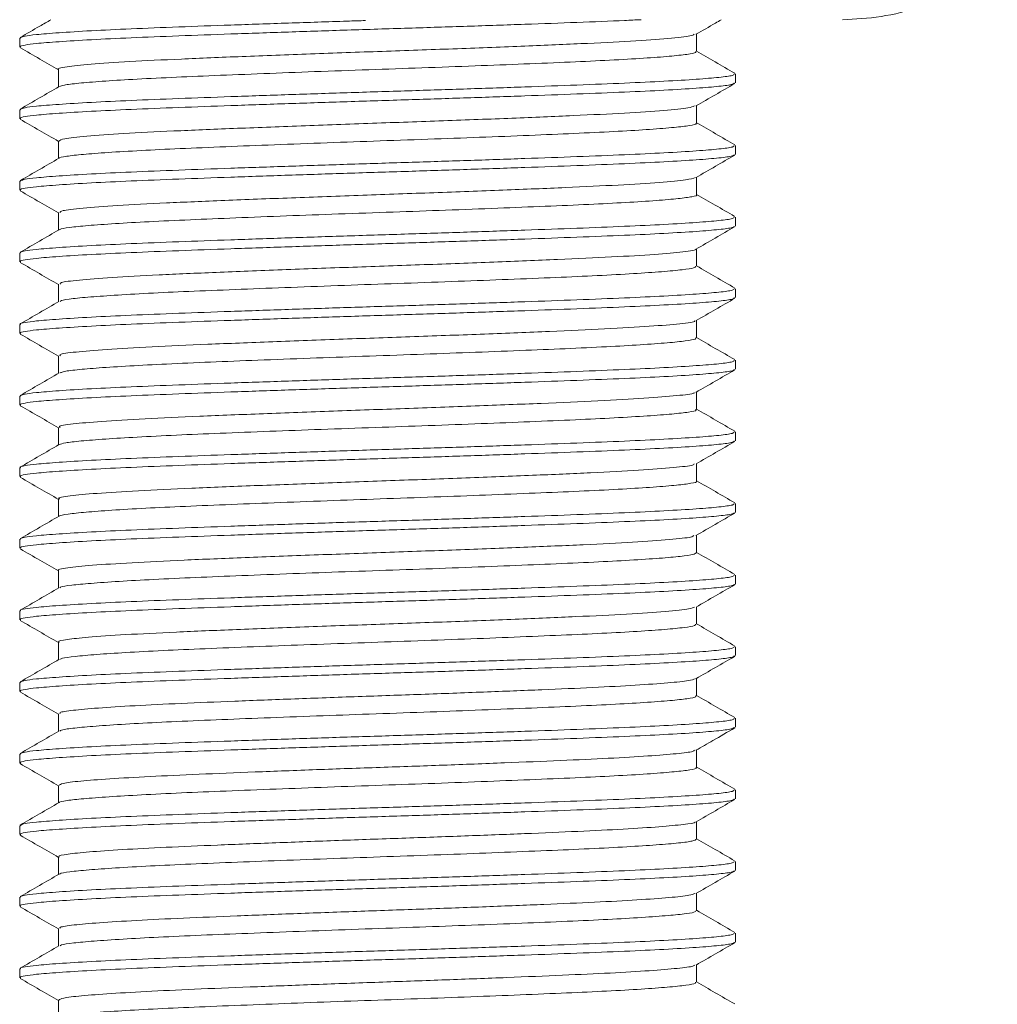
# Model space of a CAD drawing. Header units: millimetres. Extents: x 0 to 210, y 0 to 297.
# Tile 11 of 15: x 135 to 149, y 214 to 228. Entities that reach past the tile are written whole.
import ezdxf

# ---------------------------------------------------------------- set-up
doc = ezdxf.new("R2010")
doc.units = ezdxf.units.MM
doc.layers.add('FORMAT', color=7, linetype='Continuous')

msp = doc.modelspace()

# ---------------------------------------------------------------- linework, layer by layer
at = {"color": 7, "linetype": 'Continuous', "lineweight": 15}
msp.add_open_spline([(146.989, 228.17), (147.17, 228.179), (147.532, 228.197), (148.076, 228.337), (148.618, 228.547), (148.975, 228.742), (149.154, 228.84)], degree=3, knots=[0, 0, 0, 0, 0.246491, 0.494593, 0.746793, 1, 1, 1, 1], dxfattribs=at)
at = {"layer": 'FORMAT', "linetype": 'Continuous', "lineweight": 15}
for p, q in [((135.494, 227.913), (135.494, 227.788)), ((144.953, 227.726), (144.953, 227.971)), ((136.035, 227.476), (136.035, 227.231)), ((145.494, 227.288), (145.494, 227.413)), ((135.494, 226.913), (135.494, 226.788)), ((144.953, 226.726), (144.953, 226.971)), ((136.035, 226.476), (136.035, 226.231)), ((145.494, 226.288), (145.494, 226.413)), ((144.953, 225.726), (144.953, 225.971)), ((135.494, 225.913), (135.494, 225.788)), ((136.035, 225.476), (136.035, 225.231)), ((145.494, 225.288), (145.494, 225.413)), ((135.494, 224.913), (135.494, 224.788)), ((144.953, 224.726), (144.953, 224.971)), ((136.035, 224.476), (136.035, 224.231)), ((145.494, 224.288), (145.494, 224.413)), ((135.494, 223.913), (135.494, 223.788)), ((144.953, 223.726), (144.953, 223.971)), ((136.035, 223.476), (136.035, 223.231)), ((145.494, 223.288), (145.494, 223.413)), ((144.953, 222.726), (144.953, 222.971)), ((135.494, 222.913), (135.494, 222.788)), ((136.035, 222.476), (136.035, 222.231)), ((145.494, 222.288), (145.494, 222.413)), ((144.953, 221.726), (144.953, 221.971)), ((135.494, 221.913), (135.494, 221.788)), ((136.035, 221.476), (136.035, 221.231)), ((145.494, 221.288), (145.494, 221.413)), ((135.494, 220.913), (135.494, 220.788)), ((144.953, 220.726), (144.953, 220.971)), ((136.035, 220.476), (136.035, 220.231)), ((145.494, 220.288), (145.494, 220.413)), ((135.494, 219.913), (135.494, 219.788)), ((144.953, 219.726), (144.953, 219.971)), ((136.035, 219.476), (136.035, 219.231)), ((145.494, 219.288), (145.494, 219.413)), ((144.953, 218.726), (144.953, 218.971)), ((135.494, 218.913), (135.494, 218.788)), ((136.035, 218.476), (136.035, 218.231)), ((145.494, 218.288), (145.494, 218.413)), ((135.494, 217.913), (135.494, 217.788)), ((144.953, 217.726), (144.953, 217.971)), ((136.035, 217.476), (136.035, 217.231)), ((145.494, 217.288), (145.494, 217.413)), ((135.494, 216.913), (135.494, 216.788)), ((144.953, 216.726), (144.953, 216.971)), ((136.035, 216.476), (136.035, 216.231)), ((145.494, 216.288), (145.494, 216.413)), ((135.494, 215.913), (135.494, 215.788)), ((144.953, 215.726), (144.953, 215.971)), ((136.035, 215.476), (136.035, 215.231)), ((145.494, 215.288), (145.494, 215.413)), ((144.953, 214.726), (144.953, 214.971)), ((135.494, 214.913), (135.494, 214.788)), ((136.035, 214.476), (136.035, 214.231))]:
    msp.add_line(p, q, dxfattribs=at)
at = {"layer": 'FORMAT', "linetype": 'Continuous', "lineweight": 0}
for p, q in [((135.509, 227.913), (135.499, 227.92)), ((135.509, 226.913), (135.499, 226.92)), ((135.509, 225.913), (135.499, 225.92)), ((135.509, 224.913), (135.499, 224.92)), ((135.509, 222.913), (135.499, 222.92)), ((135.509, 220.913), (135.499, 220.92)), ((135.509, 218.913), (135.499, 218.92)), ((135.509, 217.913), (135.499, 217.92)), ((135.509, 216.913), (135.499, 216.92)), ((135.509, 215.913), (135.499, 215.92))]:
    msp.add_line(p, q, dxfattribs=at)
for points, knots in [([(135.509, 227.788), (135.504, 227.791), (135.486, 227.8), (135.562, 227.817), (135.726, 227.839), (136.027, 227.863), (136.474, 227.891), (137.04, 227.918), (137.698, 227.944), (138.443, 227.971), (139.238, 227.998), (140.077, 228.026), (140.92, 228.052), (141.758, 228.079), (142.555, 228.106), (143.293, 228.133), (143.84, 228.154), (144.1, 228.167), (144.176, 228.17)], [0, 0, 0, 0, 0.0185321, 0.072738, 0.127888, 0.1971361, 0.2683924, 0.3376413, 0.4088984, 0.4781474, 0.5494047, 0.6186534, 0.6899103, 0.7591594, 0.8304166, 0.8996664, 0.9709245, 1, 1, 1, 1]), ([(135.507, 227.923), (135.523, 227.929), (135.558, 227.942), (135.729, 227.964), (136.026, 227.988), (136.474, 228.016), (137.04, 228.043), (137.698, 228.069), (138.443, 228.096), (139.238, 228.123), (139.879, 228.144), (140.242, 228.156), (140.327, 228.158)], [0, 0, 0, 0, 0.078168, 0.167788, 0.280317, 0.396109, 0.508639, 0.624432, 0.736963, 0.852756, 0.965286, 1, 1, 1, 1]), ([(144.936, 227.726), (144.94, 227.721), (144.95, 227.708), (144.831, 227.686), (144.591, 227.66), (144.224, 227.632), (143.757, 227.605), (143.192, 227.579), (142.556, 227.552), (141.856, 227.525), (141.123, 227.498), (140.365, 227.472), (139.618, 227.445), (138.889, 227.417), (138.212, 227.39), (137.594, 227.364), (137.064, 227.337), (136.626, 227.31), (136.306, 227.283), (136.104, 227.259), (136.07, 227.243), (136.055, 227.236)], [0, 0, 0, 0, 0.026518, 0.080526, 0.1361, 0.190106, 0.245678, 0.299686, 0.35526, 0.409266, 0.464837, 0.518845, 0.574419, 0.628425, 0.683997, 0.738004, 0.793577, 0.847583, 0.903155, 0.957161, 1, 1, 1, 1]), ([(135.504, 226.922), (135.521, 226.929), (135.556, 226.942), (135.729, 226.964), (136.026, 226.988), (136.474, 227.016), (137.04, 227.043), (137.698, 227.069), (138.443, 227.096), (139.238, 227.123), (140.077, 227.151), (140.92, 227.177), (141.759, 227.204), (142.554, 227.231), (143.297, 227.258), (143.955, 227.284), (144.52, 227.311), (144.966, 227.338), (145.285, 227.365), (145.47, 227.39), (145.476, 227.406), (145.479, 227.413)], [0, 0, 0, 0, 0.038972, 0.081886, 0.13577, 0.191216, 0.245101, 0.300548, 0.354432, 0.409879, 0.463764, 0.519211, 0.573095, 0.628543, 0.682428, 0.737876, 0.79176, 0.847207, 0.901093, 0.956542, 1, 1, 1, 1]), ([(135.509, 226.788), (135.504, 226.791), (135.486, 226.8), (135.562, 226.817), (135.726, 226.839), (136.027, 226.863), (136.474, 226.891), (137.04, 226.918), (137.698, 226.944), (138.443, 226.971), (139.238, 226.998), (140.077, 227.026), (140.92, 227.052), (141.759, 227.079), (142.554, 227.106), (143.297, 227.133), (143.955, 227.159), (144.52, 227.186), (144.966, 227.213), (145.285, 227.24), (145.47, 227.265), (145.476, 227.281), (145.479, 227.288)], [0, 0, 0, 0, 0.014171, 0.055619, 0.097789, 0.15074, 0.205226, 0.258177, 0.312664, 0.365615, 0.420102, 0.473053, 0.527539, 0.58049, 0.634977, 0.687929, 0.742416, 0.795367, 0.849854, 0.902806, 0.957294, 1, 1, 1, 1]), ([(144.941, 226.726), (144.945, 226.724), (144.963, 226.712), (144.869, 226.692), (144.656, 226.666), (144.317, 226.639), (143.869, 226.611), (143.329, 226.585), (142.702, 226.558), (142.02, 226.531), (141.287, 226.504), (140.538, 226.478), (139.782, 226.451), (139.052, 226.424), (138.357, 226.396), (137.729, 226.37), (137.173, 226.343), (136.718, 226.316), (136.362, 226.289), (136.142, 226.263), (136.038, 226.245), (136.044, 226.236), (136.044, 226.235)], [0, 0, 0, 0, 0.013419, 0.068957, 0.122931, 0.17847, 0.232443, 0.287981, 0.341954, 0.397492, 0.451464, 0.507002, 0.560975, 0.616513, 0.670486, 0.726025, 0.779998, 0.835535, 0.88951, 0.945049, 0.999022, 1, 1, 1, 1]), ([(135.504, 225.922), (135.521, 225.928), (135.556, 225.942), (135.729, 225.964), (136.026, 225.988), (136.474, 226.016), (137.04, 226.043), (137.698, 226.069), (138.443, 226.096), (139.238, 226.123), (140.077, 226.151), (140.92, 226.177), (141.759, 226.204), (142.554, 226.231), (143.297, 226.258), (143.955, 226.284), (144.52, 226.311), (144.966, 226.338), (145.285, 226.365), (145.47, 226.39), (145.476, 226.406), (145.479, 226.413)], [0, 0, 0, 0, 0.039296, 0.082196, 0.136061, 0.191489, 0.245355, 0.300784, 0.35465, 0.410079, 0.463945, 0.519373, 0.573239, 0.628668, 0.682535, 0.737964, 0.79183, 0.847259, 0.901126, 0.956556, 1, 1, 1, 1]), ([(135.509, 225.788), (135.504, 225.791), (135.486, 225.8), (135.562, 225.817), (135.726, 225.839), (136.027, 225.863), (136.474, 225.891), (137.04, 225.918), (137.698, 225.944), (138.443, 225.971), (139.238, 225.998), (140.077, 226.026), (140.92, 226.052), (141.759, 226.079), (142.554, 226.106), (143.297, 226.133), (143.955, 226.159), (144.52, 226.186), (144.966, 226.213), (145.285, 226.24), (145.47, 226.265), (145.476, 226.281), (145.479, 226.288)], [0, 0, 0, 0, 0.014171, 0.055619, 0.097789, 0.15074, 0.205226, 0.258177, 0.312664, 0.365615, 0.420102, 0.473053, 0.527539, 0.58049, 0.634977, 0.687929, 0.742416, 0.795367, 0.849854, 0.902806, 0.957294, 1, 1, 1, 1]), ([(144.951, 225.726), (144.951, 225.725), (144.972, 225.716), (144.897, 225.698), (144.718, 225.672), (144.401, 225.645), (143.98, 225.617), (143.455, 225.59), (142.852, 225.565), (142.175, 225.537), (141.457, 225.51), (140.705, 225.483), (139.953, 225.457), (139.211, 225.43), (138.511, 225.402), (137.861, 225.376), (137.292, 225.349), (136.81, 225.322), (136.433, 225.295), (136.18, 225.269), (136.055, 225.249), (136.054, 225.238), (136.054, 225.236)], [0, 0, 0, 0, 0.001887, 0.055935, 0.111551, 0.165599, 0.221215, 0.275264, 0.330882, 0.38493, 0.440545, 0.494595, 0.550212, 0.60426, 0.659875, 0.713926, 0.769543, 0.823591, 0.879206, 0.933256, 0.988873, 1, 1, 1, 1]), ([(135.506, 224.922), (135.522, 224.929), (135.557, 224.942), (135.729, 224.964), (136.026, 224.988), (136.474, 225.016), (137.04, 225.043), (137.698, 225.069), (138.443, 225.096), (139.238, 225.123), (140.077, 225.151), (140.92, 225.177), (141.759, 225.204), (142.554, 225.231), (143.297, 225.258), (143.955, 225.284), (144.52, 225.311), (144.966, 225.338), (145.285, 225.365), (145.47, 225.39), (145.476, 225.406), (145.479, 225.413)], [0, 0, 0, 0, 0.03823, 0.081177, 0.135102, 0.190592, 0.244518, 0.300008, 0.353934, 0.409424, 0.46335, 0.518839, 0.572766, 0.628256, 0.682182, 0.737673, 0.791599, 0.847089, 0.901017, 0.956508, 1, 1, 1, 1]), ([(135.509, 224.788), (135.504, 224.791), (135.486, 224.8), (135.562, 224.817), (135.726, 224.839), (136.027, 224.863), (136.474, 224.891), (137.04, 224.918), (137.698, 224.944), (138.443, 224.971), (139.238, 224.998), (140.077, 225.026), (140.92, 225.052), (141.759, 225.079), (142.554, 225.106), (143.297, 225.133), (143.955, 225.159), (144.52, 225.186), (144.966, 225.213), (145.285, 225.24), (145.47, 225.265), (145.476, 225.281), (145.479, 225.288)], [0, 0, 0, 0, 0.014171, 0.055619, 0.097789, 0.15074, 0.205226, 0.258177, 0.312664, 0.365615, 0.420102, 0.473053, 0.527539, 0.58049, 0.634977, 0.687929, 0.742416, 0.795367, 0.849854, 0.902806, 0.957294, 1, 1, 1, 1]), ([(144.942, 224.726), (144.938, 224.718), (144.93, 224.702), (144.766, 224.678), (144.484, 224.651), (144.082, 224.624), (143.583, 224.596), (142.991, 224.57), (142.334, 224.543), (141.618, 224.516), (140.877, 224.489), (140.119, 224.463), (139.377, 224.436), (138.661, 224.408), (138.004, 224.382), (137.411, 224.356), (136.911, 224.328), (136.507, 224.301), (136.227, 224.275), (136.072, 224.253), (136.062, 224.239), (136.058, 224.235)], [0, 0, 0, 0, 0.0441391, 0.0980554, 0.1535353, 0.2074494, 0.2629268, 0.3168427, 0.3723223, 0.4262364, 0.481714, 0.5356291, 0.5911079, 0.6450221, 0.7004997, 0.7544139, 0.8098916, 0.8638058, 0.9192835, 0.9731978, 1, 1, 1, 1]), ([(135.509, 223.913), (135.504, 223.916), (135.486, 223.925), (135.562, 223.942), (135.726, 223.964), (136.027, 223.988), (136.474, 224.016), (137.04, 224.043), (137.698, 224.069), (138.443, 224.096), (139.238, 224.123), (140.077, 224.151), (140.92, 224.177), (141.759, 224.204), (142.554, 224.231), (143.297, 224.258), (143.955, 224.284), (144.52, 224.311), (144.966, 224.338), (145.285, 224.365), (145.47, 224.39), (145.476, 224.406), (145.479, 224.413)], [0, 0, 0, 0, 0.014171, 0.055619, 0.097789, 0.15074, 0.205226, 0.258177, 0.312664, 0.365615, 0.420102, 0.473053, 0.527539, 0.58049, 0.634977, 0.687929, 0.742416, 0.795367, 0.849854, 0.902806, 0.957294, 1, 1, 1, 1]), ([(135.509, 223.788), (135.504, 223.791), (135.486, 223.8), (135.562, 223.817), (135.726, 223.839), (136.027, 223.863), (136.474, 223.891), (137.04, 223.918), (137.698, 223.944), (138.443, 223.971), (139.238, 223.998), (140.077, 224.026), (140.92, 224.052), (141.759, 224.079), (142.554, 224.106), (143.297, 224.133), (143.955, 224.159), (144.52, 224.186), (144.966, 224.213), (145.285, 224.24), (145.47, 224.265), (145.476, 224.281), (145.479, 224.288)], [0, 0, 0, 0, 0.014171, 0.055619, 0.097789, 0.15074, 0.205226, 0.258177, 0.312664, 0.365615, 0.420102, 0.473053, 0.527539, 0.58049, 0.634977, 0.687929, 0.742416, 0.795367, 0.849854, 0.902806, 0.957294, 1, 1, 1, 1]), ([(144.938, 223.726), (144.94, 223.721), (144.945, 223.706), (144.813, 223.684), (144.557, 223.657), (144.183, 223.63), (143.702, 223.602), (143.133, 223.576), (142.485, 223.549), (141.785, 223.522), (141.043, 223.495), (140.292, 223.469), (139.539, 223.442), (138.821, 223.415), (138.144, 223.388), (137.539, 223.362), (137.013, 223.334), (136.59, 223.307), (136.279, 223.281), (136.096, 223.257), (136.07, 223.242), (136.06, 223.237)], [0, 0, 0, 0, 0.031064, 0.086771, 0.140908, 0.196614, 0.250751, 0.306458, 0.360595, 0.416302, 0.47044, 0.526148, 0.580285, 0.635991, 0.69013, 0.745839, 0.799976, 0.855682, 0.909821, 0.96553, 1, 1, 1, 1]), ([(135.506, 222.922), (135.522, 222.929), (135.557, 222.942), (135.729, 222.964), (136.026, 222.988), (136.474, 223.016), (137.04, 223.043), (137.698, 223.069), (138.443, 223.096), (139.238, 223.123), (140.077, 223.151), (140.92, 223.177), (141.759, 223.204), (142.554, 223.231), (143.297, 223.258), (143.955, 223.284), (144.52, 223.311), (144.966, 223.338), (145.285, 223.365), (145.47, 223.39), (145.476, 223.406), (145.479, 223.413)], [0, 0, 0, 0, 0.038195, 0.081144, 0.135071, 0.190562, 0.24449, 0.299982, 0.35391, 0.409402, 0.46333, 0.518822, 0.57275, 0.628242, 0.682171, 0.737664, 0.791592, 0.847084, 0.901013, 0.956507, 1, 1, 1, 1]), ([(135.509, 222.788), (135.504, 222.791), (135.486, 222.8), (135.562, 222.817), (135.726, 222.839), (136.027, 222.863), (136.474, 222.891), (137.04, 222.918), (137.698, 222.944), (138.443, 222.971), (139.238, 222.998), (140.077, 223.026), (140.92, 223.052), (141.759, 223.079), (142.554, 223.106), (143.297, 223.133), (143.955, 223.159), (144.52, 223.186), (144.966, 223.213), (145.285, 223.24), (145.47, 223.265), (145.476, 223.281), (145.479, 223.288)], [0, 0, 0, 0, 0.014171, 0.055619, 0.097789, 0.15074, 0.205226, 0.258177, 0.312664, 0.365615, 0.420102, 0.473053, 0.527539, 0.58049, 0.634977, 0.687929, 0.742416, 0.795367, 0.849854, 0.902806, 0.957294, 1, 1, 1, 1]), ([(144.938, 222.726), (144.942, 222.722), (144.957, 222.71), (144.852, 222.689), (144.628, 222.663), (144.275, 222.636), (143.82, 222.609), (143.266, 222.582), (142.638, 222.556), (141.944, 222.528), (141.214, 222.501), (140.458, 222.475), (139.709, 222.448), (138.976, 222.421), (138.293, 222.394), (137.666, 222.368), (137.125, 222.341), (136.674, 222.313), (136.339, 222.286), (136.113, 222.261), (136.068, 222.243), (136.046, 222.235)], [0, 0, 0, 0, 0.019369, 0.07328, 0.128756, 0.182666, 0.238139, 0.292051, 0.347527, 0.401436, 0.45691, 0.510822, 0.566297, 0.620207, 0.67568, 0.729592, 0.785067, 0.838977, 0.894451, 0.948361, 1, 1, 1, 1]), ([(135.509, 221.913), (135.504, 221.916), (135.486, 221.925), (135.562, 221.942), (135.726, 221.964), (136.027, 221.988), (136.474, 222.016), (137.04, 222.043), (137.698, 222.069), (138.443, 222.096), (139.238, 222.123), (140.077, 222.151), (140.92, 222.177), (141.759, 222.204), (142.554, 222.231), (143.297, 222.258), (143.955, 222.284), (144.52, 222.311), (144.966, 222.338), (145.285, 222.365), (145.47, 222.39), (145.476, 222.406), (145.479, 222.413)], [0, 0, 0, 0, 0.014171, 0.055619, 0.097789, 0.15074, 0.205226, 0.258177, 0.312664, 0.365615, 0.420102, 0.473053, 0.527539, 0.58049, 0.634977, 0.687929, 0.742416, 0.795367, 0.849854, 0.902806, 0.957294, 1, 1, 1, 1]), ([(135.509, 221.788), (135.504, 221.791), (135.486, 221.8), (135.562, 221.817), (135.726, 221.839), (136.027, 221.863), (136.474, 221.891), (137.04, 221.918), (137.698, 221.944), (138.443, 221.971), (139.238, 221.998), (140.077, 222.026), (140.92, 222.052), (141.759, 222.079), (142.554, 222.106), (143.297, 222.133), (143.955, 222.159), (144.52, 222.186), (144.966, 222.213), (145.285, 222.24), (145.47, 222.265), (145.476, 222.281), (145.479, 222.288)], [0, 0, 0, 0, 0.014171, 0.055619, 0.097789, 0.15074, 0.205226, 0.258177, 0.312664, 0.365615, 0.420102, 0.473053, 0.527539, 0.58049, 0.634977, 0.687929, 0.742416, 0.795367, 0.849854, 0.902806, 0.957294, 1, 1, 1, 1]), ([(144.946, 221.726), (144.948, 221.725), (144.968, 221.714), (144.886, 221.695), (144.69, 221.669), (144.365, 221.642), (143.929, 221.615), (143.4, 221.588), (142.783, 221.562), (142.106, 221.535), (141.378, 221.507), (140.631, 221.481), (139.874, 221.454), (139.14, 221.427), (138.439, 221.399), (137.802, 221.374), (137.236, 221.347), (136.769, 221.319), (136.399, 221.292), (136.163, 221.266), (136.048, 221.247), (136.051, 221.238), (136.051, 221.237)], [0, 0, 0, 0, 0.00641, 0.062136, 0.116293, 0.172021, 0.226177, 0.281903, 0.33606, 0.391787, 0.445943, 0.501669, 0.555825, 0.611551, 0.665707, 0.721434, 0.77559, 0.831316, 0.885473, 0.941201, 0.995357, 1, 1, 1, 1]), ([(135.509, 220.923), (135.524, 220.929), (135.559, 220.943), (135.729, 220.964), (136.026, 220.988), (136.474, 221.016), (137.04, 221.043), (137.698, 221.069), (138.443, 221.096), (139.238, 221.123), (140.077, 221.151), (140.92, 221.177), (141.759, 221.204), (142.554, 221.231), (143.297, 221.258), (143.955, 221.284), (144.52, 221.311), (144.966, 221.338), (145.285, 221.365), (145.47, 221.39), (145.476, 221.406), (145.479, 221.413)], [0, 0, 0, 0, 0.0365736, 0.0795945, 0.1336128, 0.1891976, 0.2432166, 0.2988021, 0.3528211, 0.4084067, 0.4624255, 0.5180109, 0.5720299, 0.6276155, 0.6816352, 0.7372215, 0.7912404, 0.8468259, 0.9008462, 0.9564332, 1, 1, 1, 1]), ([(135.509, 220.788), (135.504, 220.791), (135.486, 220.8), (135.562, 220.817), (135.726, 220.839), (136.027, 220.863), (136.474, 220.891), (137.04, 220.918), (137.698, 220.944), (138.443, 220.971), (139.238, 220.998), (140.077, 221.026), (140.92, 221.052), (141.759, 221.079), (142.554, 221.106), (143.297, 221.133), (143.955, 221.159), (144.52, 221.186), (144.966, 221.213), (145.285, 221.24), (145.47, 221.265), (145.476, 221.281), (145.479, 221.288)], [0, 0, 0, 0, 0.014171, 0.055619, 0.097789, 0.15074, 0.205226, 0.258177, 0.312664, 0.365615, 0.420102, 0.473053, 0.527539, 0.58049, 0.634977, 0.687929, 0.742416, 0.795367, 0.849854, 0.902806, 0.957294, 1, 1, 1, 1]), ([(144.948, 220.726), (144.94, 220.718), (144.923, 220.7), (144.744, 220.675), (144.447, 220.648), (144.038, 220.621), (143.524, 220.594), (142.93, 220.568), (142.261, 220.541), (141.547, 220.513), (140.797, 220.486), (140.046, 220.46), (139.3, 220.433), (138.595, 220.406), (137.937, 220.379), (137.358, 220.353), (136.863, 220.325), (136.474, 220.298), (136.204, 220.272), (136.064, 220.251), (136.058, 220.238), (136.057, 220.235)], [0, 0, 0, 0, 0.0488864, 0.10439, 0.1583295, 0.2138332, 0.2677737, 0.3232786, 0.3772179, 0.4327214, 0.4866626, 0.5421683, 0.5961075, 0.6516108, 0.7055523, 0.7610582, 0.8149974, 0.8705007, 0.924442, 0.9799476, 1, 1, 1, 1]), ([(135.509, 219.913), (135.504, 219.916), (135.486, 219.925), (135.562, 219.942), (135.726, 219.964), (136.027, 219.988), (136.474, 220.016), (137.04, 220.043), (137.698, 220.069), (138.443, 220.096), (139.238, 220.123), (140.077, 220.151), (140.92, 220.177), (141.759, 220.204), (142.554, 220.231), (143.297, 220.258), (143.955, 220.284), (144.52, 220.311), (144.966, 220.338), (145.285, 220.365), (145.47, 220.39), (145.476, 220.406), (145.479, 220.413)], [0, 0, 0, 0, 0.014171, 0.055619, 0.097789, 0.15074, 0.205226, 0.258177, 0.312664, 0.365615, 0.420102, 0.473053, 0.527539, 0.58049, 0.634977, 0.687929, 0.742416, 0.795367, 0.849854, 0.902806, 0.957294, 1, 1, 1, 1]), ([(135.509, 219.788), (135.504, 219.791), (135.486, 219.8), (135.562, 219.817), (135.726, 219.839), (136.027, 219.863), (136.474, 219.891), (137.04, 219.918), (137.698, 219.944), (138.443, 219.971), (139.238, 219.998), (140.077, 220.026), (140.92, 220.052), (141.759, 220.079), (142.554, 220.106), (143.297, 220.133), (143.955, 220.159), (144.52, 220.186), (144.966, 220.213), (145.285, 220.24), (145.47, 220.265), (145.476, 220.281), (145.479, 220.288)], [0, 0, 0, 0, 0.014171, 0.055619, 0.097789, 0.15074, 0.205226, 0.258177, 0.312664, 0.365615, 0.420102, 0.473053, 0.527539, 0.58049, 0.634977, 0.687929, 0.742416, 0.795367, 0.849854, 0.902806, 0.957294, 1, 1, 1, 1]), ([(144.938, 219.726), (144.938, 219.72), (144.938, 219.704), (144.792, 219.681), (144.526, 219.654), (144.137, 219.627), (143.65, 219.6), (143.068, 219.574), (142.418, 219.547), (141.708, 219.519), (140.97, 219.492), (140.211, 219.466), (139.468, 219.439), (138.746, 219.412), (138.081, 219.385), (137.479, 219.359), (136.967, 219.332), (136.551, 219.304), (136.255, 219.278), (136.086, 219.255), (136.068, 219.242), (136.061, 219.237)], [0, 0, 0, 0, 0.0376126, 0.0917262, 0.1474092, 0.2015206, 0.2572011, 0.3113145, 0.3669974, 0.4211089, 0.4767895, 0.5309024, 0.5865846, 0.6406962, 0.6963769, 0.7504888, 0.8061699, 0.8602814, 0.915962, 0.9700737, 1, 1, 1, 1]), ([(135.508, 218.923), (135.524, 218.929), (135.558, 218.943), (135.729, 218.964), (136.026, 218.988), (136.474, 219.016), (137.04, 219.043), (137.698, 219.069), (138.443, 219.096), (139.238, 219.123), (140.077, 219.151), (140.92, 219.177), (141.759, 219.204), (142.554, 219.231), (143.297, 219.258), (143.955, 219.284), (144.52, 219.311), (144.966, 219.338), (145.285, 219.365), (145.47, 219.39), (145.476, 219.406), (145.479, 219.413)], [0, 0, 0, 0, 0.037038, 0.080038, 0.13403, 0.189589, 0.243581, 0.29914, 0.353133, 0.408692, 0.462685, 0.518243, 0.572236, 0.627795, 0.681789, 0.737348, 0.791341, 0.8469, 0.900894, 0.956454, 1, 1, 1, 1]), ([(135.509, 218.788), (135.504, 218.791), (135.486, 218.8), (135.562, 218.817), (135.726, 218.839), (136.027, 218.863), (136.474, 218.891), (137.04, 218.918), (137.698, 218.944), (138.443, 218.971), (139.238, 218.998), (140.077, 219.026), (140.92, 219.052), (141.759, 219.079), (142.554, 219.106), (143.297, 219.133), (143.955, 219.159), (144.52, 219.186), (144.966, 219.213), (145.285, 219.24), (145.47, 219.265), (145.476, 219.281), (145.479, 219.288)], [0, 0, 0, 0, 0.014171, 0.055619, 0.097789, 0.15074, 0.205226, 0.258177, 0.312664, 0.365615, 0.420102, 0.473053, 0.527539, 0.58049, 0.634977, 0.687929, 0.742416, 0.795367, 0.849854, 0.902806, 0.957294, 1, 1, 1, 1]), ([(144.937, 218.726), (144.941, 218.722), (144.952, 218.708), (144.836, 218.687), (144.596, 218.66), (144.235, 218.633), (143.766, 218.606), (143.208, 218.58), (142.567, 218.553), (141.874, 218.526), (141.135, 218.498), (140.384, 218.472), (139.63, 218.445), (138.907, 218.418), (138.223, 218.391), (137.609, 218.365), (137.072, 218.338), (136.636, 218.31), (136.31, 218.284), (136.105, 218.259), (136.069, 218.243), (136.053, 218.235)], [0, 0, 0, 0, 0.024532, 0.080079, 0.134061, 0.189609, 0.24359, 0.299137, 0.353118, 0.408665, 0.462647, 0.518195, 0.572176, 0.627723, 0.681706, 0.737255, 0.791236, 0.846783, 0.900766, 0.956315, 1, 1, 1, 1]), ([(135.504, 217.922), (135.52, 217.928), (135.556, 217.942), (135.729, 217.964), (136.026, 217.988), (136.474, 218.016), (137.04, 218.043), (137.698, 218.069), (138.443, 218.096), (139.238, 218.123), (140.077, 218.151), (140.92, 218.177), (141.759, 218.204), (142.554, 218.231), (143.297, 218.258), (143.955, 218.284), (144.52, 218.311), (144.966, 218.338), (145.285, 218.365), (145.47, 218.39), (145.476, 218.406), (145.479, 218.413)], [0, 0, 0, 0, 0.039434, 0.082327, 0.136185, 0.191605, 0.245464, 0.300884, 0.354743, 0.410163, 0.464022, 0.519442, 0.573301, 0.628721, 0.68258, 0.738002, 0.79186, 0.847281, 0.901141, 0.956563, 1, 1, 1, 1]), ([(135.509, 217.788), (135.504, 217.791), (135.486, 217.8), (135.562, 217.817), (135.726, 217.839), (136.027, 217.863), (136.474, 217.891), (137.04, 217.918), (137.698, 217.944), (138.443, 217.971), (139.238, 217.998), (140.077, 218.026), (140.92, 218.052), (141.759, 218.079), (142.554, 218.106), (143.297, 218.133), (143.955, 218.159), (144.52, 218.186), (144.966, 218.213), (145.285, 218.24), (145.47, 218.265), (145.476, 218.281), (145.479, 218.288)], [0, 0, 0, 0, 0.014171, 0.055619, 0.097789, 0.15074, 0.205226, 0.258177, 0.312664, 0.365615, 0.420102, 0.473053, 0.527539, 0.58049, 0.634977, 0.687929, 0.742416, 0.795367, 0.849854, 0.902806, 0.957294, 1, 1, 1, 1]), ([(144.941, 217.726), (144.945, 217.724), (144.963, 217.713), (144.871, 217.692), (144.663, 217.667), (144.324, 217.639), (143.882, 217.612), (143.338, 217.585), (142.719, 217.559), (142.031, 217.532), (141.306, 217.504), (140.551, 217.478), (139.801, 217.452), (139.064, 217.424), (138.374, 217.397), (137.738, 217.371), (137.186, 217.344), (136.725, 217.316), (136.37, 217.29), (136.145, 217.264), (136.039, 217.245), (136.044, 217.236), (136.044, 217.236)], [0, 0, 0, 0, 0.013103, 0.067122, 0.122709, 0.176727, 0.232312, 0.286332, 0.341919, 0.395937, 0.451521, 0.505542, 0.561129, 0.615147, 0.670732, 0.724752, 0.780338, 0.834357, 0.889941, 0.943961, 0.999547, 1, 1, 1, 1]), ([(135.509, 216.788), (135.504, 216.791), (135.486, 216.8), (135.562, 216.817), (135.726, 216.839), (136.027, 216.863), (136.474, 216.891), (137.04, 216.918), (137.698, 216.944), (138.443, 216.971), (139.238, 216.998), (140.077, 217.026), (140.92, 217.052), (141.759, 217.079), (142.554, 217.106), (143.297, 217.133), (143.955, 217.159), (144.52, 217.186), (144.966, 217.213), (145.285, 217.24), (145.47, 217.265), (145.476, 217.281), (145.479, 217.288)], [0, 0, 0, 0, 0.014171, 0.055619, 0.097789, 0.15074, 0.205226, 0.258177, 0.312664, 0.365615, 0.420102, 0.473053, 0.527539, 0.58049, 0.634977, 0.687929, 0.742416, 0.795367, 0.849854, 0.902806, 0.957294, 1, 1, 1, 1]), ([(135.505, 216.922), (135.522, 216.929), (135.557, 216.942), (135.729, 216.964), (136.026, 216.988), (136.474, 217.016), (137.04, 217.043), (137.698, 217.069), (138.443, 217.096), (139.238, 217.123), (140.077, 217.151), (140.92, 217.177), (141.759, 217.204), (142.554, 217.231), (143.297, 217.258), (143.955, 217.284), (144.52, 217.311), (144.966, 217.338), (145.285, 217.365), (145.47, 217.39), (145.476, 217.406), (145.479, 217.413)], [0, 0, 0, 0, 0.03847, 0.081406, 0.135318, 0.190794, 0.244706, 0.300182, 0.354095, 0.409571, 0.463484, 0.51896, 0.572872, 0.628348, 0.682262, 0.737739, 0.791651, 0.847127, 0.901041, 0.956519, 1, 1, 1, 1]), ([(144.953, 216.726), (144.94, 216.717), (144.916, 216.698), (144.718, 216.672), (144.411, 216.645), (143.988, 216.618), (143.47, 216.591), (142.862, 216.565), (142.193, 216.538), (141.469, 216.51), (140.724, 216.484), (139.966, 216.458), (139.229, 216.43), (138.522, 216.403), (137.877, 216.377), (137.301, 216.35), (136.821, 216.323), (136.439, 216.295), (136.185, 216.27), (136.057, 216.249), (136.056, 216.238), (136.056, 216.236)], [0, 0, 0, 0, 0.055586, 0.109627, 0.165235, 0.219275, 0.274881, 0.328921, 0.384529, 0.438568, 0.494175, 0.548214, 0.603821, 0.65786, 0.713466, 0.767505, 0.823112, 0.877152, 0.932759, 0.986799, 1, 1, 1, 1]), ([(135.505, 215.922), (135.522, 215.929), (135.557, 215.942), (135.729, 215.964), (136.026, 215.988), (136.474, 216.016), (137.04, 216.043), (137.698, 216.069), (138.443, 216.096), (139.238, 216.123), (140.077, 216.151), (140.92, 216.177), (141.759, 216.204), (142.554, 216.231), (143.297, 216.258), (143.955, 216.284), (144.52, 216.311), (144.966, 216.338), (145.285, 216.365), (145.47, 216.39), (145.476, 216.406), (145.479, 216.413)], [0, 0, 0, 0, 0.038386, 0.081326, 0.135242, 0.190723, 0.24464, 0.300121, 0.354038, 0.409519, 0.463437, 0.518917, 0.572835, 0.628316, 0.682234, 0.737716, 0.791633, 0.847114, 0.901033, 0.956515, 1, 1, 1, 1]), ([(135.509, 215.788), (135.504, 215.791), (135.486, 215.8), (135.562, 215.817), (135.726, 215.839), (136.027, 215.863), (136.474, 215.891), (137.04, 215.918), (137.698, 215.944), (138.443, 215.971), (139.238, 215.998), (140.077, 216.026), (140.92, 216.052), (141.759, 216.079), (142.554, 216.106), (143.297, 216.133), (143.955, 216.159), (144.52, 216.186), (144.966, 216.213), (145.285, 216.24), (145.47, 216.265), (145.476, 216.281), (145.479, 216.288)], [0, 0, 0, 0, 0.014171, 0.055619, 0.097789, 0.15074, 0.205226, 0.258177, 0.312664, 0.365615, 0.420102, 0.473053, 0.527539, 0.58049, 0.634977, 0.687929, 0.742416, 0.795367, 0.849854, 0.902806, 0.957294, 1, 1, 1, 1]), ([(144.942, 215.726), (144.939, 215.719), (144.932, 215.702), (144.771, 215.678), (144.49, 215.652), (144.094, 215.624), (143.592, 215.597), (143.007, 215.571), (142.345, 215.544), (141.637, 215.517), (140.89, 215.49), (140.138, 215.464), (139.389, 215.436), (138.679, 215.409), (138.014, 215.383), (137.425, 215.356), (136.918, 215.329), (136.516, 215.301), (136.23, 215.275), (136.074, 215.253), (136.062, 215.239), (136.058, 215.235)], [0, 0, 0, 0, 0.042334, 0.097823, 0.151749, 0.207238, 0.261164, 0.316654, 0.37058, 0.426069, 0.479996, 0.535488, 0.589413, 0.644902, 0.69883, 0.754321, 0.808247, 0.863736, 0.917663, 0.973155, 1, 1, 1, 1]), ([(135.509, 214.913), (135.504, 214.916), (135.486, 214.925), (135.562, 214.942), (135.726, 214.964), (136.027, 214.988), (136.474, 215.016), (137.04, 215.043), (137.698, 215.069), (138.443, 215.096), (139.238, 215.123), (140.077, 215.151), (140.92, 215.177), (141.759, 215.204), (142.554, 215.231), (143.297, 215.258), (143.955, 215.284), (144.52, 215.311), (144.966, 215.338), (145.285, 215.365), (145.47, 215.39), (145.476, 215.406), (145.479, 215.413)], [0, 0, 0, 0, 0.014171, 0.055619, 0.097789, 0.15074, 0.205226, 0.258177, 0.312664, 0.365615, 0.420102, 0.473053, 0.527539, 0.58049, 0.634977, 0.687929, 0.742416, 0.795367, 0.849854, 0.902806, 0.957294, 1, 1, 1, 1]), ([(135.509, 214.788), (135.504, 214.791), (135.486, 214.8), (135.562, 214.817), (135.726, 214.839), (136.027, 214.863), (136.474, 214.891), (137.04, 214.918), (137.698, 214.944), (138.443, 214.971), (139.238, 214.998), (140.077, 215.026), (140.92, 215.052), (141.759, 215.079), (142.554, 215.106), (143.297, 215.133), (143.955, 215.159), (144.52, 215.186), (144.966, 215.213), (145.285, 215.24), (145.47, 215.265), (145.476, 215.281), (145.479, 215.288)], [0, 0, 0, 0, 0.014171, 0.055619, 0.097789, 0.15074, 0.205226, 0.258177, 0.312664, 0.365615, 0.420102, 0.473053, 0.527539, 0.58049, 0.634977, 0.687929, 0.742416, 0.795367, 0.849854, 0.902806, 0.957294, 1, 1, 1, 1]), ([(144.937, 214.726), (144.939, 214.721), (144.946, 214.707), (144.816, 214.684), (144.565, 214.658), (144.19, 214.63), (143.715, 214.603), (143.143, 214.577), (142.502, 214.55), (141.797, 214.523), (141.062, 214.496), (140.304, 214.47), (139.558, 214.443), (138.832, 214.415), (138.16, 214.388), (137.548, 214.362), (137.025, 214.335), (136.596, 214.307), (136.285, 214.281), (136.097, 214.258), (136.07, 214.242), (136.058, 214.236)], [0, 0, 0, 0, 0.03075, 0.08481, 0.140438, 0.194496, 0.250122, 0.304182, 0.35981, 0.413868, 0.469494, 0.523553, 0.579181, 0.633239, 0.688865, 0.742924, 0.79855, 0.852609, 0.908234, 0.962292, 1, 1, 1, 1])]:
    msp.add_open_spline(points, degree=3, knots=knots, dxfattribs=at)
at = {"layer": 'FORMAT', "linetype": 'Continuous', "lineweight": 15}
for points, knots in [([(135.931, 228.17), (135.879, 228.14), (135.736, 228.058), (135.593, 227.975), (135.503, 227.923)], [0, 0, 0, 0, 0.366958, 1, 1, 1, 1]), ([(144.944, 227.966), (145.034, 228.018), (145.152, 228.086), (145.27, 228.154), (145.298, 228.17)], [0, 0, 0, 0, 0.765545, 1, 1, 1, 1]), ([(144.918, 227.966), (144.906, 227.958), (144.877, 227.939), (144.576, 227.908), (144.062, 227.871), (143.357, 227.836), (142.51, 227.8), (141.561, 227.763), (140.557, 227.728), (139.549, 227.693), (138.591, 227.656), (137.728, 227.621), (137.006, 227.585), (136.455, 227.548), (136.134, 227.513), (135.999, 227.488), (136.037, 227.476), (136.039, 227.476)], [0, 0, 0, 0, 0.046136, 0.118791, 0.192504, 0.265625, 0.338505, 0.412249, 0.485052, 0.558259, 0.631948, 0.704569, 0.778035, 0.851584, 0.924173, 0.997816, 1, 1, 1, 1]), ([(135.504, 227.778), (135.594, 227.726), (135.771, 227.623), (135.948, 227.521), (136.035, 227.471)], [0, 0, 0, 0, 0.510131, 1, 1, 1, 1]), ([(145.485, 227.423), (145.394, 227.475), (145.217, 227.578), (145.04, 227.681), (144.953, 227.731)], [0, 0, 0, 0, 0.509831, 1, 1, 1, 1]), ([(136.044, 227.236), (135.953, 227.183), (135.773, 227.079), (135.592, 226.974), (135.501, 226.922)], [0, 0, 0, 0, 0.499958, 1, 1, 1, 1]), ([(144.943, 226.965), (145.034, 227.017), (145.214, 227.122), (145.395, 227.226), (145.485, 227.279)], [0, 0, 0, 0, 0.499968, 1, 1, 1, 1]), ([(144.922, 226.965), (144.902, 226.956), (144.854, 226.935), (144.518, 226.903), (143.976, 226.866), (143.25, 226.831), (142.386, 226.795), (141.426, 226.758), (140.419, 226.724), (139.415, 226.687), (138.467, 226.651), (137.621, 226.616), (136.919, 226.58), (136.404, 226.543), (136.087, 226.51), (136.059, 226.487), (136.046, 226.476)], [0, 0, 0, 0, 0.055267, 0.12811, 0.201916, 0.274885, 0.348039, 0.421821, 0.494552, 0.567997, 0.641669, 0.714314, 0.787965, 0.861442, 0.934153, 1, 1, 1, 1]), ([(135.5, 226.78), (135.59, 226.728), (135.769, 226.625), (135.947, 226.522), (136.035, 226.471)], [0, 0, 0, 0, 0.506337, 1, 1, 1, 1]), ([(145.488, 226.421), (145.398, 226.473), (145.219, 226.577), (145.041, 226.68), (144.953, 226.731)], [0, 0, 0, 0, 0.506389, 1, 1, 1, 1]), ([(136.043, 226.235), (135.953, 226.183), (135.772, 226.079), (135.591, 225.974), (135.501, 225.922)], [0, 0, 0, 0, 0.499971, 1, 1, 1, 1]), ([(144.945, 225.966), (145.035, 226.019), (145.216, 226.123), (145.397, 226.228), (145.487, 226.28)], [0, 0, 0, 0, 0.4999594, 1, 1, 1, 1]), ([(144.937, 225.966), (144.904, 225.955), (144.835, 225.933), (144.457, 225.898), (143.887, 225.861), (143.139, 225.826), (142.26, 225.79), (141.291, 225.754), (140.281, 225.719), (139.282, 225.682), (138.344, 225.646), (137.516, 225.611), (136.836, 225.574), (136.35, 225.539), (136.07, 225.506), (136.061, 225.485), (136.056, 225.476)], [0, 0, 0, 0, 0.067057, 0.139941, 0.213595, 0.286251, 0.359454, 0.43303, 0.505544, 0.578983, 0.652395, 0.72492, 0.798512, 0.871675, 0.944362, 1, 1, 1, 1]), ([(135.502, 225.779), (135.593, 225.727), (135.77, 225.624), (135.948, 225.521), (136.035, 225.471)], [0, 0, 0, 0, 0.508581, 1, 1, 1, 1]), ([(145.484, 225.423), (145.394, 225.476), (145.217, 225.578), (145.04, 225.681), (144.953, 225.731)], [0, 0, 0, 0, 0.509933, 1, 1, 1, 1]), ([(144.942, 224.965), (145.033, 225.017), (145.213, 225.121), (145.394, 225.226), (145.484, 225.278)], [0, 0, 0, 0, 0.499965, 1, 1, 1, 1]), ([(136.044, 225.236), (135.954, 225.184), (135.773, 225.079), (135.592, 224.975), (135.502, 224.922)], [0, 0, 0, 0, 0.4999616, 1, 1, 1, 1]), ([(144.941, 224.965), (144.941, 224.965), (144.956, 224.952), (144.778, 224.929), (144.398, 224.893), (143.792, 224.856), (143.027, 224.822), (142.132, 224.785), (141.154, 224.749), (140.143, 224.714), (139.149, 224.677), (138.224, 224.641), (137.414, 224.606), (136.758, 224.569), (136.3, 224.534), (136.055, 224.503), (136.06, 224.483), (136.062, 224.476)], [0, 0, 0, 0, 0.0007493, 0.073747, 0.1470986, 0.2209698, 0.2937709, 0.3673906, 0.4411282, 0.5138846, 0.5876879, 0.6612068, 0.7340709, 0.8079722, 0.8811885, 0.9543119, 1, 1, 1, 1]), ([(135.501, 224.78), (135.591, 224.728), (135.769, 224.625), (135.947, 224.522), (136.035, 224.471)], [0, 0, 0, 0, 0.507153, 1, 1, 1, 1]), ([(145.488, 224.421), (145.397, 224.474), (145.219, 224.577), (145.041, 224.68), (144.953, 224.731)], [0, 0, 0, 0, 0.5068995, 1, 1, 1, 1]), ([(136.042, 224.235), (135.952, 224.182), (135.771, 224.078), (135.59, 223.973), (135.5, 223.921)], [0, 0, 0, 0, 0.499967, 1, 1, 1, 1]), ([(144.946, 223.967), (145.036, 224.019), (145.217, 224.124), (145.398, 224.228), (145.488, 224.28)], [0, 0, 0, 0, 0.499962, 1, 1, 1, 1]), ([(144.927, 223.967), (144.929, 223.964), (144.941, 223.95), (144.74, 223.924), (144.326, 223.888), (143.697, 223.851), (142.912, 223.817), (142.003, 223.78), (141.017, 223.744), (140.005, 223.709), (139.019, 223.672), (138.106, 223.637), (137.315, 223.601), (136.682, 223.564), (136.254, 223.529), (136.04, 223.5), (136.058, 223.482), (136.064, 223.476)], [0, 0, 0, 0, 0.0148972, 0.0874564, 0.1606901, 0.2341867, 0.3066464, 0.3800937, 0.4534031, 0.525915, 0.599491, 0.672529, 0.7452446, 0.8188634, 0.8915772, 0.9646172, 1, 1, 1, 1]), ([(135.502, 223.779), (135.592, 223.727), (135.77, 223.624), (135.948, 223.521), (136.035, 223.471)], [0, 0, 0, 0, 0.508366, 1, 1, 1, 1]), ([(145.485, 223.423), (145.395, 223.475), (145.217, 223.578), (145.04, 223.68), (144.953, 223.731)], [0, 0, 0, 0, 0.509237, 1, 1, 1, 1]), ([(136.046, 223.237), (135.955, 223.184), (135.774, 223.08), (135.593, 222.975), (135.502, 222.922)], [0, 0, 0, 0, 0.499899, 1, 1, 1, 1]), ([(144.942, 222.965), (145.032, 223.017), (145.213, 223.121), (145.394, 223.226), (145.484, 223.278)], [0, 0, 0, 0, 0.4999614, 1, 1, 1, 1]), ([(144.919, 222.965), (144.919, 222.961), (144.92, 222.946), (144.696, 222.92), (144.252, 222.883), (143.599, 222.847), (142.794, 222.812), (141.872, 222.775), (140.88, 222.739), (139.868, 222.704), (138.889, 222.667), (137.99, 222.632), (137.219, 222.596), (136.61, 222.559), (136.213, 222.525), (136.027, 222.496), (136.054, 222.48), (136.061, 222.476)], [0, 0, 0, 0, 0.0205803, 0.0933796, 0.167084, 0.2407961, 0.3135924, 0.3874572, 0.4609273, 0.533873, 0.6078122, 0.6809593, 0.7542035, 0.8281305, 0.9010191, 0.9745655, 1, 1, 1, 1]), ([(135.502, 222.779), (135.593, 222.727), (135.77, 222.624), (135.948, 222.521), (136.035, 222.471)], [0, 0, 0, 0, 0.508632, 1, 1, 1, 1]), ([(145.487, 222.422), (145.396, 222.474), (145.218, 222.577), (145.04, 222.68), (144.953, 222.731)], [0, 0, 0, 0, 0.507763, 1, 1, 1, 1]), ([(144.946, 221.967), (145.036, 222.019), (145.217, 222.124), (145.398, 222.228), (145.488, 222.28)], [0, 0, 0, 0, 0.499965, 1, 1, 1, 1]), ([(136.042, 222.235), (135.952, 222.182), (135.771, 222.078), (135.59, 221.973), (135.5, 221.921)], [0, 0, 0, 0, 0.499963, 1, 1, 1, 1]), ([(144.918, 221.967), (144.915, 221.961), (144.906, 221.943), (144.648, 221.915), (144.173, 221.878), (143.498, 221.842), (142.674, 221.807), (141.74, 221.77), (140.743, 221.735), (139.732, 221.699), (138.761, 221.662), (137.877, 221.627), (137.126, 221.591), (136.542, 221.555), (136.176, 221.52), (136.015, 221.493), (136.048, 221.478), (136.054, 221.476)], [0, 0, 0, 0, 0.035183, 0.107613, 0.181074, 0.254287, 0.32681, 0.400377, 0.473296, 0.546064, 0.61965, 0.692263, 0.765356, 0.838874, 0.911327, 0.984667, 1, 1, 1, 1]), ([(135.501, 221.78), (135.591, 221.727), (135.769, 221.624), (135.948, 221.521), (136.035, 221.471)], [0, 0, 0, 0, 0.507499, 1, 1, 1, 1]), ([(145.487, 221.422), (145.396, 221.474), (145.218, 221.577), (145.04, 221.68), (144.953, 221.731)], [0, 0, 0, 0, 0.507717, 1, 1, 1, 1]), ([(144.942, 220.965), (145.033, 221.017), (145.214, 221.122), (145.395, 221.227), (145.486, 221.279)], [0, 0, 0, 0, 0.499907, 1, 1, 1, 1]), ([(136.046, 221.237), (135.955, 221.185), (135.775, 221.08), (135.594, 220.976), (135.504, 220.923)], [0, 0, 0, 0, 0.4999625, 1, 1, 1, 1]), ([(144.914, 220.965), (144.906, 220.958), (144.882, 220.939), (144.595, 220.91), (144.092, 220.873), (143.394, 220.837), (142.553, 220.802), (141.607, 220.765), (140.605, 220.73), (139.597, 220.694), (138.635, 220.657), (137.766, 220.623), (137.037, 220.586), (136.477, 220.55), (136.144, 220.515), (136.003, 220.49), (136.041, 220.477), (136.043, 220.476)], [0, 0, 0, 0, 0.0410805, 0.1138459, 0.1876821, 0.2610142, 0.3339705, 0.4078574, 0.4808618, 0.55414, 0.627991, 0.7007785, 0.7743358, 0.8480649, 0.9207874, 0.9945396, 1, 1, 1, 1]), ([(135.504, 220.778), (135.594, 220.726), (135.771, 220.624), (135.948, 220.521), (136.035, 220.471)], [0, 0, 0, 0, 0.509847, 1, 1, 1, 1]), ([(145.486, 220.422), (145.396, 220.475), (145.218, 220.577), (145.04, 220.68), (144.953, 220.731)], [0, 0, 0, 0, 0.508456, 1, 1, 1, 1]), ([(136.042, 220.235), (135.952, 220.183), (135.771, 220.078), (135.591, 219.974), (135.5, 219.921)], [0, 0, 0, 0, 0.49996, 1, 1, 1, 1]), ([(144.945, 219.966), (145.036, 220.019), (145.216, 220.123), (145.397, 220.228), (145.487, 220.28)], [0, 0, 0, 0, 0.499968, 1, 1, 1, 1]), ([(144.924, 219.967), (144.906, 219.958), (144.865, 219.937), (144.539, 219.905), (144.007, 219.868), (143.287, 219.833), (142.429, 219.797), (141.473, 219.76), (140.467, 219.725), (139.462, 219.689), (138.51, 219.652), (137.657, 219.618), (136.95, 219.581), (136.437, 219.546), (136.141, 219.514), (136.017, 219.49), (136.044, 219.478), (136.049, 219.476)], [0, 0, 0, 0, 0.0541862, 0.1267937, 0.2004065, 0.2732641, 0.3461573, 0.4197658, 0.4923526, 0.565554, 0.639072, 0.7115389, 0.7849653, 0.8583073, 0.922712, 0.9880576, 1, 1, 1, 1]), ([(135.5, 219.78), (135.591, 219.728), (135.769, 219.625), (135.947, 219.522), (136.035, 219.471)], [0, 0, 0, 0, 0.506698, 1, 1, 1, 1]), ([(145.488, 219.421), (145.397, 219.474), (145.219, 219.577), (145.041, 219.68), (144.953, 219.731)], [0, 0, 0, 0, 0.5065727, 1, 1, 1, 1]), ([(136.045, 219.237), (135.955, 219.184), (135.774, 219.08), (135.594, 218.975), (135.503, 218.923)], [0, 0, 0, 0, 0.499966, 1, 1, 1, 1]), ([(144.944, 218.966), (145.034, 219.018), (145.215, 219.122), (145.396, 219.227), (145.486, 219.279)], [0, 0, 0, 0, 0.499961, 1, 1, 1, 1]), ([(144.931, 218.966), (144.909, 218.957), (144.859, 218.937), (144.571, 218.908), (144.121, 218.875), (143.52, 218.843), (142.8, 218.812), (141.987, 218.78), (141.114, 218.747), (140.217, 218.717), (139.33, 218.684), (138.49, 218.652), (137.731, 218.621), (137.082, 218.589), (136.568, 218.556), (136.22, 218.525), (136.043, 218.498), (136.054, 218.481), (136.058, 218.476)], [0, 0, 0, 0, 0.054201, 0.118806, 0.184337, 0.249559, 0.314077, 0.379548, 0.444889, 0.509369, 0.574756, 0.640192, 0.704686, 0.769965, 0.835472, 0.900031, 0.965179, 1, 1, 1, 1]), ([(135.504, 218.778), (135.594, 218.726), (135.771, 218.623), (135.949, 218.521), (136.035, 218.471)], [0, 0, 0, 0, 0.510208, 1, 1, 1, 1]), ([(145.486, 218.422), (145.396, 218.475), (145.218, 218.578), (145.04, 218.68), (144.953, 218.731)], [0, 0, 0, 0, 0.508517, 1, 1, 1, 1]), ([(144.944, 217.966), (145.023, 218.011), (145.204, 218.116), (145.384, 218.22), (145.486, 218.279)], [0, 0, 0, 0, 0.437506, 1, 1, 1, 1]), ([(136.043, 218.235), (135.953, 218.183), (135.772, 218.079), (135.591, 217.974), (135.501, 217.922)], [0, 0, 0, 0, 0.499958, 1, 1, 1, 1]), ([(144.921, 217.966), (144.917, 217.96), (144.903, 217.944), (144.688, 217.919), (144.297, 217.887), (143.743, 217.854), (143.062, 217.823), (142.278, 217.791), (141.422, 217.758), (140.529, 217.727), (139.635, 217.696), (138.774, 217.663), (137.984, 217.631), (137.293, 217.6), (136.729, 217.567), (136.322, 217.536), (136.074, 217.506), (136.054, 217.485), (136.045, 217.476)], [0, 0, 0, 0, 0.0318581, 0.096335, 0.161657, 0.2271305, 0.2916504, 0.3568512, 0.4223818, 0.4869952, 0.5520515, 0.6176149, 0.6823723, 0.747261, 0.8128333, 0.87777, 0.9424831, 1, 1, 1, 1]), ([(135.5, 217.78), (135.59, 217.728), (135.769, 217.625), (135.947, 217.522), (136.035, 217.471)], [0, 0, 0, 0, 0.5063192, 1, 1, 1, 1]), ([(145.488, 217.421), (145.398, 217.473), (145.219, 217.577), (145.041, 217.68), (144.953, 217.731)], [0, 0, 0, 0, 0.506321, 1, 1, 1, 1]), ([(136.044, 217.236), (135.954, 217.184), (135.773, 217.079), (135.592, 216.975), (135.502, 216.922)], [0, 0, 0, 0, 0.49997, 1, 1, 1, 1]), ([(144.945, 216.966), (145.035, 217.018), (145.216, 217.123), (145.396, 217.227), (145.487, 217.28)], [0, 0, 0, 0, 0.499959, 1, 1, 1, 1]), ([(144.933, 216.966), (144.934, 216.964), (144.941, 216.952), (144.783, 216.93), (144.455, 216.898), (143.95, 216.865), (143.312, 216.834), (142.56, 216.802), (141.724, 216.77), (140.84, 216.738), (139.943, 216.707), (139.066, 216.674), (138.248, 216.642), (137.519, 216.611), (136.91, 216.579), (136.441, 216.546), (136.149, 216.516), (136.02, 216.491), (136.046, 216.478), (136.051, 216.476)], [0, 0, 0, 0, 0.009973, 0.074621, 0.139542, 0.205071, 0.26989, 0.334632, 0.400156, 0.465146, 0.529737, 0.595231, 0.66037, 0.724859, 0.7903, 0.855563, 0.920002, 0.985366, 1, 1, 1, 1]), ([(135.502, 216.779), (135.593, 216.727), (135.77, 216.624), (135.948, 216.521), (136.035, 216.471)], [0, 0, 0, 0, 0.509862, 1, 1, 1, 1]), ([(145.484, 216.423), (145.394, 216.476), (145.217, 216.578), (145.04, 216.681), (144.953, 216.731)], [0, 0, 0, 0, 0.50998, 1, 1, 1, 1]), ([(136.044, 216.236), (135.954, 216.184), (135.773, 216.079), (135.592, 215.975), (135.502, 215.922)], [0, 0, 0, 0, 0.499961, 1, 1, 1, 1]), ([(144.942, 215.965), (145.033, 216.017), (145.214, 216.122), (145.394, 216.226), (145.485, 216.278)], [0, 0, 0, 0, 0.499966, 1, 1, 1, 1]), ([(144.927, 215.965), (144.907, 215.957), (144.863, 215.938), (144.586, 215.909), (144.143, 215.877), (143.547, 215.844), (142.832, 215.814), (142.022, 215.781), (141.151, 215.749), (140.254, 215.718), (139.366, 215.686), (138.523, 215.653), (137.76, 215.622), (137.106, 215.59), (136.586, 215.557), (136.231, 215.526), (136.046, 215.499), (136.054, 215.482), (136.058, 215.476)], [0, 0, 0, 0, 0.0502172, 0.1148946, 0.1805153, 0.2458815, 0.3104866, 0.3760401, 0.4415176, 0.5061012, 0.5715634, 0.6371286, 0.7017414, 0.7670886, 0.8327175, 0.8974102, 0.962619, 1, 1, 1, 1]), ([(135.5, 215.78), (135.591, 215.728), (135.769, 215.625), (135.947, 215.522), (136.035, 215.471)], [0, 0, 0, 0, 0.50672, 1, 1, 1, 1]), ([(145.488, 215.421), (145.398, 215.474), (145.219, 215.577), (145.041, 215.68), (144.953, 215.731)], [0, 0, 0, 0, 0.506643, 1, 1, 1, 1]), ([(136.042, 215.235), (135.952, 215.183), (135.771, 215.078), (135.591, 214.974), (135.5, 214.921)], [0, 0, 0, 0, 0.499969, 1, 1, 1, 1]), ([(144.945, 214.967), (145.036, 215.019), (145.217, 215.123), (145.397, 215.228), (145.488, 215.28)], [0, 0, 0, 0, 0.499961, 1, 1, 1, 1]), ([(144.923, 214.967), (144.92, 214.961), (144.909, 214.946), (144.701, 214.92), (144.316, 214.888), (143.768, 214.855), (143.092, 214.825), (142.312, 214.792), (141.458, 214.76), (140.566, 214.729), (139.671, 214.697), (138.808, 214.664), (138.014, 214.633), (137.319, 214.601), (136.75, 214.568), (136.335, 214.537), (136.079, 214.507), (136.054, 214.486), (136.042, 214.476)], [0, 0, 0, 0, 0.031036, 0.095419, 0.160603, 0.225992, 0.290433, 0.355489, 0.420928, 0.485477, 0.550382, 0.615847, 0.680555, 0.745286, 0.810752, 0.875637, 0.940203, 1, 1, 1, 1]), ([(135.502, 214.779), (135.592, 214.727), (135.77, 214.624), (135.948, 214.521), (136.035, 214.471)], [0, 0, 0, 0, 0.508531, 1, 1, 1, 1]), ([(145.485, 214.423), (145.394, 214.475), (145.217, 214.578), (145.04, 214.681), (144.953, 214.731)], [0, 0, 0, 0, 0.509618, 1, 1, 1, 1])]:
    msp.add_open_spline(points, degree=3, knots=knots, dxfattribs=at)

doc.saveas('drawing.dxf')
